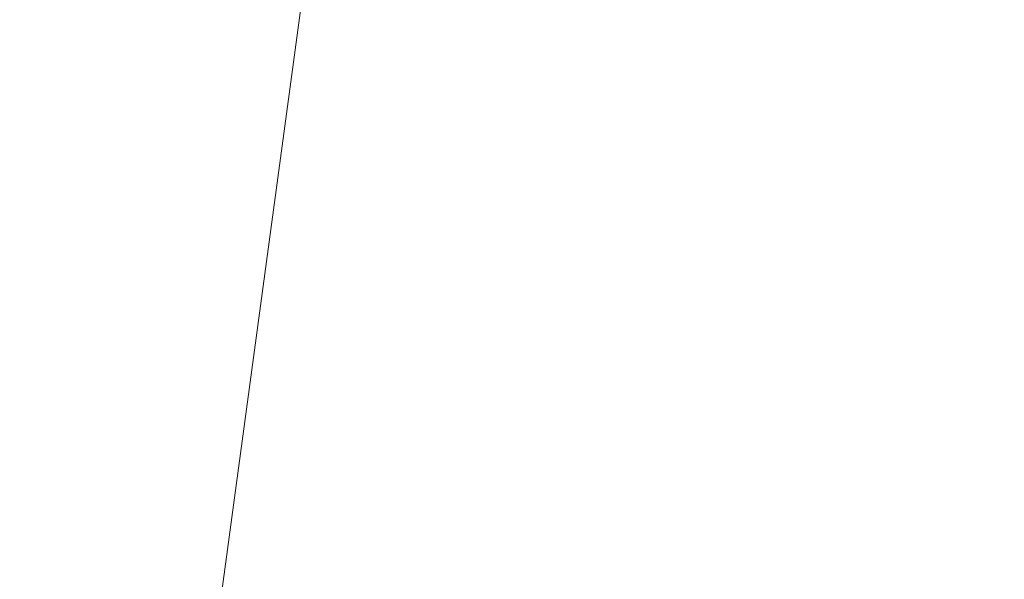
# Model space of a CAD drawing. Header units: metres. Extents: x 179483 to 180084, y 582739 to 582904.
# Tile 151 of 205: x 179823.752 to 179823.813, y 582801.0644 to 582801.0991. Entities that reach past the tile are written whole.
import ezdxf

# ---------------------------------------------------------------- set-up
doc = ezdxf.new("R2010")
doc.units = ezdxf.units.M
doc.layers.add('TA - NIET_INGEMETEN', color=4, linetype='CONTINUOUS', lineweight=18)
doc.layers.add('TA - VRIJGEGEVEN TOT 4M-MV', color=3, linetype='CONTINUOUS', lineweight=18)

msp = doc.modelspace()

# ---------------------------------------------------------------- hatches: boundary and pattern name
at = {"layer": 'TA - NIET_INGEMETEN'}
h = msp.add_hatch(dxfattribs=at)
h.set_pattern_fill('ANSI31', color=256, scale=0.3, angle=45, style=0)
h.paths.add_polyline_path([(179882.312305, 582795.413805), (179882.536853, 582797.01059), (179882.790116, 582797.106182), (179884.295861, 582797.189827), (179885.059095, 582802.859564), (179864.320089, 582805.539681), (179836.025058, 582808.696251), (179834.846557, 582808.848825), (179826.138034, 582809.732198), (179824.812822, 582808.832696), (179823.762512, 582801.048632), (179823.767414, 582801.048185), (179825.456653, 582800.171491), (179829.142796, 582799.178571), (179845.668309, 582797.663131), (179845.949916, 582797.63047), (179846.404832, 582797.59553), (179876.570719, 582794.547964), (179882.027859, 582794.406311)])

# ---------------------------------------------------------------- linework, layer by layer
at = {"layer": 'TA - NIET_INGEMETEN', "linetype": 'ByBlock'}
for points in [[(179882.790116, 582797.106182), (179882.757202, 582796.989604), (179882.536853, 582797.01059), (179882.312305, 582795.413805), (179882.027859, 582794.406311), (179876.570719, 582794.547964), (179846.404832, 582797.59553), (179845.949916, 582797.63047), (179845.668309, 582797.663131), (179829.142796, 582799.178571), (179825.456653, 582800.171491), (179823.767414, 582801.048185), (179823.762512, 582801.048632), (179824.812822, 582808.832696), (179826.138034, 582809.732198), (179834.846557, 582808.848825), (179836.025058, 582808.696251), (179864.320089, 582805.539681), (179885.059095, 582802.859564), (179884.295861, 582797.189827)], [(179882.757202, 582796.989604), (179882.790116, 582797.106182), (179884.295861, 582797.189827), (179885.059095, 582802.859564), (179864.320089, 582805.539681), (179836.025058, 582808.696251), (179834.846557, 582808.848825), (179826.138034, 582809.732198), (179824.812822, 582808.832696), (179823.762512, 582801.048632), (179823.767414, 582801.048185), (179825.456653, 582800.171491), (179829.142796, 582799.178571), (179845.668309, 582797.663131), (179845.949916, 582797.63047), (179846.404832, 582797.59553), (179876.570719, 582794.547964), (179882.027859, 582794.406311), (179882.312305, 582795.413805), (179882.536853, 582797.01059)]]:
    msp.add_lwpolyline(points, close=True, dxfattribs=at)
at = {"layer": 'TA - VRIJGEGEVEN TOT 4M-MV'}
msp.add_lwpolyline([(179812.144035, 582802.108563), (179823.762512, 582801.048632), (179824.812822, 582808.832696), (179826.138034, 582809.732198), (179834.846557, 582808.848825), (179814.234714, 582811.517322)], dxfattribs=at)

doc.saveas('drawing.dxf')
